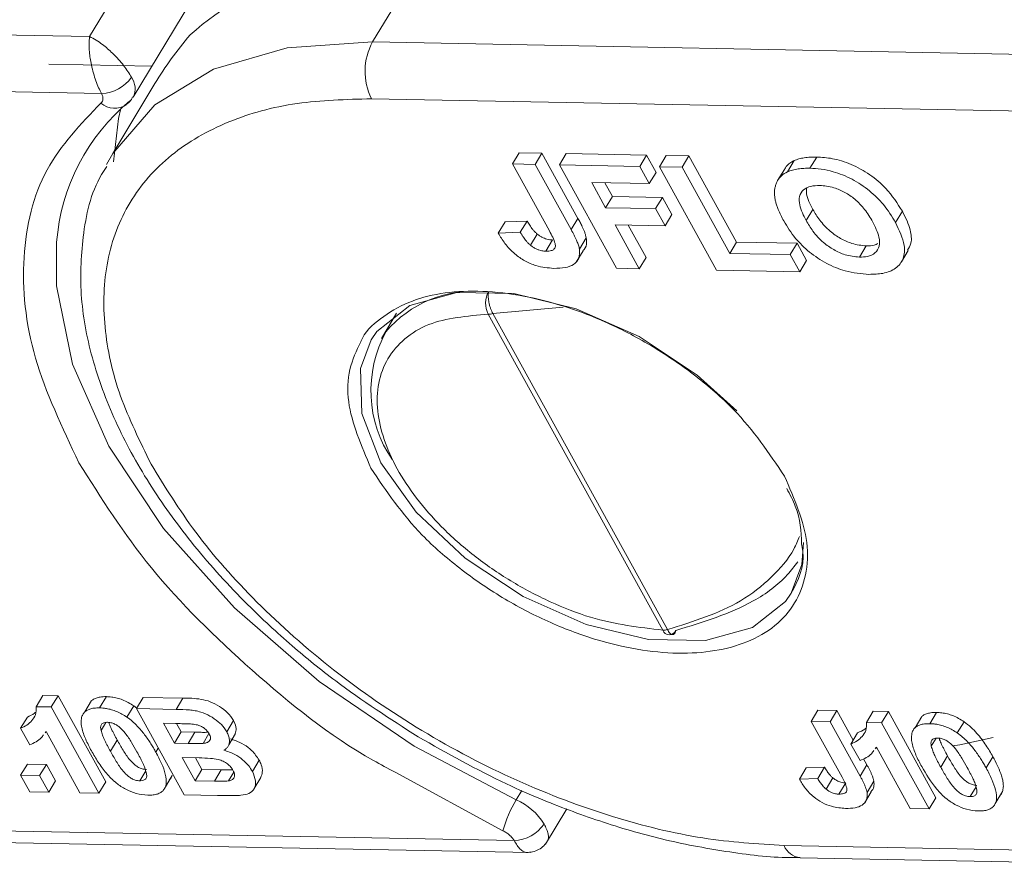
# Model space of a CAD drawing. Header units: millimetres. Extents: x 2698 to 3057, y -367 to -114.
# Tile 44 of 63: x 2905.2 to 2914.99, y -145.45 to -136.97. Entities that reach past the tile are written whole.
import ezdxf

# ---------------------------------------------------------------- set-up
doc = ezdxf.new("R2010")
doc.units = ezdxf.units.MM

msp = doc.modelspace()

# ---------------------------------------------------------------- linework, layer by layer
at = {"color": 7, "linetype": 'Continuous', "lineweight": 15}
for p, q in [((2906.4648, -136.1875), (2905.8913, -137.1383)), ((2908.7071, -137.1919), (2909.2131, -136.3529)), ((2906.3243, -137.7427), (2906.8978, -136.7918)), ((2905.8913, -137.1383), (2898.9112, -137.0055)), ((2915.6873, -137.3247), (2908.7071, -137.1919)), ((2905.4863, -137.4148), (2906.5103, -137.4342)), ((2898.9004, -137.5711), (2906.0112, -137.7064)), ((2906.5424, -137.6058), (2906.1221, -138.3026)), ((2908.6963, -137.7575), (2915.8071, -137.8927)), ((2906.0613, -138.4116), (2906.1221, -138.3026)), ((2910.0994, -138.4065), (2910.1669, -138.2947)), ((2910.393, -138.299), (2910.1669, -138.2947)), ((2910.3255, -138.4108), (2910.393, -138.299)), ((2910.7513, -138.9479), (2910.393, -138.299)), ((2910.5666, -138.4154), (2910.6341, -138.3036)), ((2911.4329, -138.3188), (2910.6341, -138.3036)), ((2910.4673, -139.0728), (2910.0994, -138.4065)), ((2910.0994, -138.4065), (2910.3255, -138.4108)), ((2910.3255, -138.4108), (2910.6838, -139.0597)), ((2910.5666, -138.4154), (2911.3654, -138.4306)), ((2911.135, -139.4448), (2910.5666, -138.4154)), ((2911.3654, -138.4306), (2911.4329, -138.3188)), ((2911.5276, -138.4903), (2911.4329, -138.3188)), ((2911.5613, -138.4344), (2911.6288, -138.3225)), ((2911.8548, -138.3268), (2911.6288, -138.3225)), ((2911.7874, -138.4387), (2911.8548, -138.3268)), ((2912.3285, -139.1846), (2911.8548, -138.3268)), ((2912.834, -138.4855), (2912.9015, -138.3736)), ((2913.0594, -138.4498), (2913.1269, -138.3379)), ((2911.3654, -138.4306), (2911.4601, -138.6022)), ((2911.4601, -138.6022), (2911.5276, -138.4903)), ((2912.1297, -139.4637), (2911.5613, -138.4344)), ((2911.5613, -138.4344), (2911.7874, -138.4387)), ((2911.7874, -138.4387), (2912.261, -139.2964)), ((2912.805, -138.4604), (2912.7375, -138.5722)), ((2911.4601, -138.6022), (2910.8874, -138.5913)), ((2910.8874, -138.5913), (2911.0259, -138.842)), ((2911.0934, -138.7302), (2911.018, -138.5938)), ((2912.7375, -138.5723), (2912.7375, -138.5723)), ((2911.0259, -138.842), (2911.0934, -138.7302)), ((2911.5907, -138.7396), (2911.0934, -138.7302)), ((2911.5232, -138.8515), (2911.5907, -138.7396)), ((2911.6854, -138.9112), (2911.5907, -138.7396)), ((2911.0259, -138.842), (2911.5232, -138.8515)), ((2911.5232, -138.8515), (2911.6179, -139.023)), ((2913.0207, -138.9708), (2913.0881, -138.8589)), ((2913.9784, -138.8779), (2913.911, -138.9897)), ((2909.9582, -139.0959), (2910.0257, -138.9841)), ((2910.2444, -138.9752), (2910.0257, -138.9841)), ((2910.177, -139.087), (2910.2444, -138.9752)), ((2910.6838, -139.0597), (2910.7513, -138.9479)), ((2911.6179, -139.023), (2911.6854, -138.9112)), ((2909.9582, -139.0959), (2910.177, -139.087)), ((2911.6179, -139.023), (2911.1206, -139.0136)), ((2911.1206, -139.0136), (2911.3611, -139.4491)), ((2911.4286, -139.3372), (2911.2512, -139.0161)), ((2910.2783, -139.2157), (2910.3457, -139.1038)), ((2910.4981, -139.1628), (2910.4306, -139.2747)), ((2910.7662, -139.2549), (2910.8337, -139.1431)), ((2912.261, -139.2964), (2912.3285, -139.1846)), ((2912.9313, -139.196), (2912.3285, -139.1846)), ((2912.9313, -139.196), (2912.8638, -139.3079)), ((2913.026, -139.3676), (2912.9313, -139.196)), ((2910.734, -139.3829), (2910.8014, -139.2711)), ((2912.261, -139.2964), (2912.8638, -139.3079)), ((2913.618, -139.2221), (2913.5505, -139.334)), ((2913.9688, -139.3814), (2914.0363, -139.2695)), ((2911.3611, -139.4491), (2911.4286, -139.3372)), ((2912.8638, -139.3079), (2912.9586, -139.4794)), ((2912.9586, -139.4794), (2913.026, -139.3676)), ((2911.3611, -139.4491), (2911.135, -139.4448)), ((2912.9586, -139.4794), (2912.1297, -139.4637)), ((2909.9045, -139.8964), (2910.6047, -139.8332)), ((2908.9464, -139.8933), (2908.7954, -140.1437)), ((2911.5956, -143.0465), (2909.859, -139.9016)), ((2911.6411, -143.0413), (2909.9045, -139.8964)), ((2905.4273, -143.6965), (2905.3598, -143.8084)), ((2905.5784, -143.6994), (2905.4273, -143.6965)), ((2905.5109, -143.8113), (2905.5784, -143.6994)), ((2906.0521, -144.5572), (2905.5784, -143.6994)), ((2905.9122, -143.7485), (2905.8447, -143.8603)), ((2905.9913, -143.8204), (2906.0588, -143.7086)), ((2906.2641, -143.9128), (2906.3315, -143.801)), ((2906.3605, -143.8243), (2906.3315, -143.801)), ((2906.3586, -143.8274), (2906.4261, -143.7155)), ((2906.8207, -143.7231), (2906.4261, -143.7155)), ((2906.7533, -143.8349), (2906.8207, -143.7231)), ((2905.5109, -143.8113), (2905.3598, -143.8084)), ((2905.5109, -143.8113), (2905.9846, -144.669)), ((2906.8323, -144.6852), (2906.3586, -143.8274)), ((2906.3586, -143.8274), (2906.7533, -143.8349)), ((2913.0714, -143.9551), (2913.1389, -143.8433)), ((2913.3273, -143.8468), (2913.1389, -143.8433)), ((2913.2598, -143.9587), (2913.3273, -143.8468)), ((2913.4897, -144.141), (2913.3273, -143.8468)), ((2913.6879, -143.8537), (2913.6205, -143.9656)), ((2913.839, -143.8566), (2913.6879, -143.8537)), ((2913.7716, -143.9684), (2913.839, -143.8566)), ((2914.3127, -144.7143), (2913.839, -143.8566)), ((2914.2519, -143.9776), (2914.3194, -143.8657)), ((2905.2054, -144.0231), (2905.2729, -143.9112)), ((2906.0543, -143.9652), (2906.0059, -144.0455)), ((2906.626, -143.974), (2906.7455, -143.9762)), ((2906.7353, -144.1719), (2906.626, -143.974)), ((2906.8027, -144.06), (2906.7566, -143.9764)), ((2907.2565, -144.058), (2907.3239, -143.9462)), ((2913.378, -144.5103), (2913.0714, -143.9551)), ((2913.0714, -143.9551), (2913.2598, -143.9587)), ((2913.2598, -143.9587), (2913.5584, -144.4994)), ((2913.7716, -143.9684), (2913.6205, -143.9656)), ((2913.7716, -143.9684), (2914.2452, -144.8262)), ((2914.1728, -143.9056), (2914.1053, -144.0175)), ((2914.5247, -144.07), (2914.5922, -143.9581)), ((2905.2965, -144.1881), (2905.2054, -144.0231)), ((2905.459, -144.0548), (2905.4486, -144.0685)), ((2905.4502, -144.0695), (2905.459, -144.0549)), ((2905.7962, -144.6655), (2905.459, -144.0548)), ((2906.8027, -144.06), (2906.7353, -144.1719)), ((2906.9391, -144.0626), (2906.8027, -144.06)), ((2906.8717, -144.1745), (2906.9391, -144.0626)), ((2907.0209, -144.1744), (2907.08, -144.0765)), ((2907.2766, -144.1882), (2907.3441, -144.0764)), ((2913.466, -144.1803), (2913.5335, -144.0684)), ((2906.0995, -144.2526), (2906.167, -144.1408)), ((2906.8717, -144.1745), (2906.7353, -144.1719)), ((2913.5571, -144.3452), (2913.466, -144.1803)), ((2914.3149, -144.1224), (2914.2665, -144.2026)), ((2906.5516, -144.2612), (2906.5759, -144.2209)), ((2913.7196, -144.2119), (2913.7092, -144.2256)), ((2913.7108, -144.2267), (2913.7197, -144.212)), ((2914.0568, -144.8226), (2913.7196, -144.2119)), ((2905.2059, -144.491), (2905.2734, -144.3791)), ((2905.4618, -144.3827), (2905.2734, -144.3791)), ((2905.4618, -144.3827), (2905.3943, -144.4946)), ((2905.5528, -144.5477), (2905.4618, -144.3827)), ((2906.8142, -144.3149), (2906.982, -144.3181)), ((2906.9417, -144.5458), (2906.8142, -144.3149)), ((2907.0092, -144.4339), (2906.9448, -144.3173)), ((2907.5113, -144.4521), (2907.5788, -144.3402)), ((2913.5584, -144.4994), (2913.6258, -144.3876)), ((2913.6258, -144.3876), (2913.5929, -144.328)), ((2914.3601, -144.4098), (2914.4276, -144.2979)), ((2914.8122, -144.4184), (2914.8797, -144.3065)), ((2906.3921, -144.5462), (2906.4514, -144.4479)), ((2907.0092, -144.4339), (2906.9417, -144.5458)), ((2907.2015, -144.4376), (2907.0092, -144.4339)), ((2907.1341, -144.5495), (2907.2015, -144.4376)), ((2907.2738, -144.5468), (2907.3257, -144.4607)), ((2908.9322, -144.4615), (2910.0051, -145.0439)), ((2912.9537, -144.5296), (2913.0211, -144.4177)), ((2913.2035, -144.4103), (2913.0211, -144.4177)), ((2913.136, -144.5222), (2913.2035, -144.4103)), ((2905.297, -144.656), (2905.2059, -144.491)), ((2905.2059, -144.491), (2905.3943, -144.4946)), ((2905.3943, -144.4946), (2905.4854, -144.6595)), ((2905.4854, -144.6595), (2905.5528, -144.5477)), ((2905.9846, -144.669), (2906.0521, -144.5572)), ((2906.6462, -144.6063), (2906.7137, -144.4945)), ((2907.1341, -144.5495), (2906.9417, -144.5458)), ((2907.5297, -144.6236), (2907.5972, -144.5118)), ((2912.9537, -144.5296), (2913.136, -144.5222)), ((2913.2204, -144.6294), (2913.2879, -144.5175)), ((2913.4148, -144.5667), (2913.3474, -144.6785)), ((2913.627, -144.6621), (2913.6945, -144.5502)), ((2905.4854, -144.6595), (2905.297, -144.656)), ((2905.9846, -144.669), (2905.7962, -144.6655)), ((2906.8323, -144.6852), (2907.1639, -144.6915)), ((2910.1912, -144.6432), (2910.1357, -144.7352)), ((2913.6002, -144.7688), (2913.6676, -144.6569)), ((2914.6527, -144.7034), (2914.712, -144.6051)), ((2914.9069, -144.7635), (2914.9743, -144.6516)), ((2914.2452, -144.8262), (2914.3127, -144.7143)), ((2910.4283, -145.1783), (2910.6417, -144.8244)), ((2914.2452, -144.8262), (2914.0568, -144.8226)), ((2910.1162, -145.1403), (2903.0054, -145.005)), ((2903.1664, -145.1253), (2910.2796, -145.2606)), ((2919.9121, -145.3267), (2912.8013, -145.1914)), ((2912.9624, -145.3117), (2920.0756, -145.447))]:
    msp.add_line(p, q, dxfattribs=at)
at = {"color": 7, "linetype": 'Continuous', "lineweight": 15, "flags": 128}
for points in [[(2906.1221, -138.3026), (2906.122, -138.3028), (2906.5398, -137.8182), (2907.1259, -137.4633), (2907.8577, -137.2518), (2908.7071, -137.1919)], [(2906.2041, -137.8562), (2906.1804, -137.9543), (2906.1291, -138.3853)], [(2910.1357, -144.7352), (2909.1224, -144.2024), (2908.176, -143.5575), (2907.333, -142.8256), (2906.6261, -142.0348), (2906.0826, -141.2159), (2905.7236, -140.4005), (2905.563, -139.6202), (2905.5643, -139.1864)], [(2908.6935, -140.1577), (2908.7503, -140.0756), (2909.079, -139.8162), (2909.5458, -139.6867), (2910.1127, -139.6975), (2910.7339, -139.8477), (2911.359, -140.1252), (2911.9375, -140.5074), (2912.3301, -140.8631)], [(2912.8719, -142.6787), (2912.8148, -142.7614), (2912.486, -143.0207), (2912.0193, -143.1502), (2911.4524, -143.1395), (2910.8311, -142.9893), (2910.206, -142.7118), (2909.6276, -142.3296), (2909.1427, -141.8735), (2908.7907, -141.3806), (2908.6, -140.8908), (2908.5862, -140.4437), (2908.6935, -140.1577)], [(2912.9944, -142.1747), (2912.9789, -142.3933), (2912.8719, -142.6787)], [(2914.8818, -144.1141), (2914.5507, -144.1869), (2914.4771, -144.1988)]]:
    msp.add_lwpolyline(points, dxfattribs=at)
at = {"color": 7, "linetype": 'Continuous', "lineweight": 15}
for centre, radius, start, end in [((2908.9482, -139.4407), 3.0991, 85.09744, 131.57646), ((2909.2474, -137.4851), 0.6147, 151.51285, 206.30189), ((2906.0014, -137.3376), 0.3689, 271.51705, 326.2977), ((2906.1516, -137.6556), 0.1933, 333.24163, 35.8853), ((2907.5871, -139.3408), 2.0287, 129.60542, 175.63451), ((2906.1434, -137.6469), 0.2065, 228.0695, 304.3382), ((2909.714, -140.8167), 1.1447, 85.43856, 139.69628), ((2910.0758, -139.7911), 0.2434, 151.60041, 207.00531), ((2909.8608, -139.7138), 0.1878, 269.42127, 283.42776), ((2909.9097, -140.6626), 1.219, 151.2485, 214.4326), ((2911.5975, -142.8587), 0.1878, 269.42127, 283.42776), ((2911.6605, -143.024), 0.0688, 199.10754, 338.70348), ((2911.15, -145.3461), 1.1841, 148.93827, 165.21138), ((2909.895, -145.2927), 0.6073, 31.41157, 66.65252), ((2910.1064, -144.7716), 0.3689, 271.51705, 326.2977), ((2912.9866, -145.1115), 0.2018, 203.33034, 262.7135)]:
    msp.add_arc(centre, radius, start, end, dxfattribs=at)
msp.add_ellipse((2911.9448, -139.4914), major_axis=(5.8493, -0.5562), ratio=0.7152, start_param=2.677734, end_param=2.810591, dxfattribs=at)
for points, knots in [([(2906.0112, -137.7064), (2906.0013, -137.6874), (2905.9814, -137.6489), (2905.9539, -137.5793), (2905.9295, -137.5025), (2905.9055, -137.4036), (2905.8895, -137.3043), (2905.8848, -137.2085), (2905.889, -137.1628), (2905.8913, -137.1383)], [0, 0, 0, 0, 0.1155697, 0.2351101, 0.3592344, 0.4884903, 0.7009975, 0.8397529, 1, 1, 1, 1]), ([(2905.8913, -137.1383), (2905.9133, -137.1494), (2905.9542, -137.1701), (2906.0327, -137.2252), (2906.1083, -137.2916), (2906.1792, -137.3646), (2906.2312, -137.4262), (2906.2755, -137.4865), (2906.2975, -137.5239), (2906.3083, -137.5423)], [0, 0, 0, 0, 0.1602207, 0.2989673, 0.5115092, 0.6407499, 0.764869, 0.8844146, 1, 1, 1, 1]), ([(2906.0112, -137.7064), (2906.0156, -137.7157), (2906.0245, -137.7345), (2906.0267, -137.7606), (2906.0216, -137.7839), (2906.0108, -137.795), (2906.0054, -137.8006)], [0, 0, 0, 0, 0.249227, 0.499953, 0.749235, 1, 1, 1, 1]), ([(2906.0054, -137.8006), (2905.805, -138.0093), (2905.3981, -138.4333), (2905.1901, -139.3165), (2905.2825, -140.3163), (2905.6196, -141.0291), (2905.7855, -141.38)], [0, 0, 0, 0, 0.246171, 0.5, 0.753829, 1, 1, 1, 1]), ([(2906.5039, -141.3937), (2906.3925, -141.1672), (2906.163, -140.7008), (2906.0166, -140.0125), (2906.0404, -139.3538), (2906.2644, -138.77), (2906.6761, -138.2995), (2907.2475, -137.971), (2907.9244, -137.7793), (2908.444, -137.7646), (2908.6963, -137.7575)], [0, 0, 0, 0, 0.116516, 0.240011, 0.368641, 0.5, 0.631359, 0.759989, 0.883484, 1, 1, 1, 1]), ([(2906.2566, -137.8139), (2906.2741, -137.8017), (2906.3021, -137.7822), (2906.3155, -137.7512), (2906.3205, -137.7396)], [0, 0, 0, 0, 0.625027, 1, 1, 1, 1]), ([(2912.9015, -138.3736), (2912.8864, -138.3816), (2912.8561, -138.3976), (2912.8246, -138.4278), (2912.8118, -138.4515), (2912.8065, -138.4613)], [0, 0, 0, 0, 0.364765, 0.736913, 1, 1, 1, 1]), ([(2913.1269, -138.3379), (2913.1161, -138.3378), (2913.0944, -138.3377), (2913.0627, -138.3387), (2913.032, -138.3414), (2912.9934, -138.346), (2912.9482, -138.3552), (2912.9171, -138.3675), (2912.9015, -138.3736)], [0, 0, 0, 0, 0.128732, 0.257606, 0.386376, 0.51538, 0.756185, 1, 1, 1, 1]), ([(2913.9784, -138.8779), (2913.9295, -138.8), (2913.8483, -138.6708), (2913.659, -138.5086), (2913.4716, -138.405), (2913.2862, -138.3478), (2913.1778, -138.3411), (2913.1269, -138.3379)], [0, 0, 0, 0, 0.284132, 0.471264, 0.658799, 0.839957, 1, 1, 1, 1]), ([(2906.0623, -138.4317), (2906.0447, -138.4585), (2905.9095, -138.6636), (2905.8131, -139.1104), (2905.7882, -139.7378), (2905.91, -140.3711), (2906.1491, -141.0035), (2906.4911, -141.619), (2906.9272, -142.2193), (2907.4055, -142.7476), (2907.8881, -143.1934), (2908.4437, -143.6468), (2908.8814, -143.9287), (2909.1603, -144.1083)], [0, 0, 0, 0, 0.017358, 0.133178, 0.237831, 0.34199, 0.444363, 0.544151, 0.640087, 0.740835, 0.815005, 0.882152, 1, 1, 1, 1]), ([(2912.7064, -138.7126), (2912.7062, -138.6995), (2912.7057, -138.6732), (2912.7117, -138.6368), (2912.7221, -138.6029), (2912.7408, -138.5635), (2912.773, -138.5197), (2912.8134, -138.4971), (2912.834, -138.4855)], [0, 0, 0, 0, 0.133073, 0.266997, 0.39515, 0.524204, 0.757496, 1, 1, 1, 1]), ([(2912.834, -138.4855), (2912.8421, -138.4821), (2912.8583, -138.4752), (2912.8848, -138.4672), (2912.9127, -138.4609), (2912.9501, -138.4544), (2912.9985, -138.4497), (2913.0391, -138.4498), (2913.0594, -138.4498)], [0, 0, 0, 0, 0.128731, 0.257866, 0.386626, 0.515715, 0.756976, 1, 1, 1, 1]), ([(2913.0594, -138.4498), (2913.0959, -138.4517), (2913.1698, -138.4554), (2913.311, -138.4855), (2913.48, -138.553), (2913.6554, -138.6691), (2913.807, -138.82), (2913.8741, -138.9295), (2913.911, -138.9897)], [0, 0, 0, 0, 0.1156857, 0.2341154, 0.4161499, 0.5982277, 0.7791568, 1, 1, 1, 1]), ([(2913.0207, -138.9708), (2912.9945, -138.9179), (2912.9524, -138.8333), (2912.9486, -138.7264), (2912.989, -138.6613), (2913.0623, -138.6247), (2913.1261, -138.6225), (2913.157, -138.6214)], [0, 0, 0, 0, 0.303112, 0.485747, 0.669483, 0.839714, 1, 1, 1, 1]), ([(2913.0881, -138.8589), (2913.0596, -138.8052), (2913.0204, -138.7317), (2913.0232, -138.6682), (2913.024, -138.6511)], [0, 0, 0, 0, 0.730217, 1, 1, 1, 1]), ([(2913.157, -138.6214), (2913.1793, -138.6227), (2913.2245, -138.6253), (2913.3091, -138.6444), (2913.4075, -138.6865), (2913.4954, -138.7463), (2913.5582, -138.8062), (2913.6227, -138.8808), (2913.6579, -138.9399), (2913.6822, -138.9805)], [0, 0, 0, 0, 0.11085, 0.2248, 0.390073, 0.555025, 0.658681, 0.765256, 1, 1, 1, 1]), ([(2912.7984, -138.9733), (2912.7882, -138.9542), (2912.7677, -138.916), (2912.7451, -138.8655), (2912.7292, -138.8218), (2912.7177, -138.7847), (2912.7097, -138.7481), (2912.7075, -138.7245), (2912.7064, -138.7126)], [0, 0, 0, 0, 0.213852, 0.428483, 0.569883, 0.711695, 0.855402, 1, 1, 1, 1]), ([(2913.618, -139.2221), (2913.5712, -139.2174), (2913.4883, -139.209), (2913.3613, -139.1509), (2913.2469, -139.0713), (2913.1538, -138.9688), (2913.1093, -138.8943), (2913.0881, -138.8589)], [0, 0, 0, 0, 0.2237252, 0.3964843, 0.568818, 0.7951848, 1, 1, 1, 1]), ([(2914.0299, -139.266), (2914.0434, -139.2434), (2914.077, -139.1871), (2914.0633, -139.0803), (2914.0275, -138.9722), (2913.9949, -138.9095), (2913.9784, -138.8779)], [0, 0, 0, 0, 0.226191, 0.562736, 0.779229, 1, 1, 1, 1]), ([(2910.3457, -139.1038), (2910.3377, -139.0966), (2910.3213, -139.082), (2910.3021, -139.0595), (2910.2854, -139.0378), (2910.2709, -139.017), (2910.2572, -138.9961), (2910.2487, -138.9822), (2910.2444, -138.9752)], [0, 0, 0, 0, 0.181115, 0.366886, 0.524241, 0.682072, 0.840928, 1, 1, 1, 1]), ([(2910.8337, -139.1431), (2910.8318, -139.134), (2910.828, -139.1158), (2910.8178, -139.0876), (2910.807, -139.0593), (2910.7922, -139.0266), (2910.7737, -138.9894), (2910.7588, -138.9617), (2910.7513, -138.9479)], [0, 0, 0, 0, 0.144696, 0.290364, 0.435012, 0.579947, 0.789843, 1, 1, 1, 1]), ([(2913.6457, -139.5056), (2913.5685, -139.4991), (2913.4331, -139.4879), (2913.2225, -139.4019), (2913.0498, -139.2875), (2912.9, -139.1393), (2912.8342, -139.0318), (2912.7984, -138.9733)], [0, 0, 0, 0, 0.24017, 0.421217, 0.602249, 0.783608, 1, 1, 1, 1]), ([(2913.5505, -139.334), (2913.5037, -139.3293), (2913.4209, -139.3209), (2913.2938, -139.2628), (2913.1795, -139.1832), (2913.0863, -139.0807), (2913.0418, -139.0062), (2913.0207, -138.9708)], [0, 0, 0, 0, 0.2237252, 0.3964843, 0.568818, 0.7951848, 1, 1, 1, 1]), ([(2913.6822, -138.9805), (2913.7081, -139.0327), (2913.7506, -139.1181), (2913.7551, -139.2272), (2913.7134, -139.2948), (2913.6401, -139.3309), (2913.5785, -139.333), (2913.5505, -139.334)], [0, 0, 0, 0, 0.299277, 0.48955, 0.681144, 0.854685, 1, 1, 1, 1]), ([(2913.911, -138.9897), (2913.9478, -139.0674), (2914.0086, -139.1958), (2913.9961, -139.3532), (2913.9208, -139.4512), (2913.7958, -139.5016), (2913.6933, -139.5043), (2913.6457, -139.5056)], [0, 0, 0, 0, 0.2858671, 0.4723857, 0.6592091, 0.8417239, 1, 1, 1, 1]), ([(2910.5108, -139.4459), (2910.4522, -139.4411), (2910.3589, -139.4334), (2910.2208, -139.3741), (2910.1111, -139.2978), (2910.0213, -139.2006), (2909.9787, -139.1299), (2909.9582, -139.0959)], [0, 0, 0, 0, 0.275623, 0.438658, 0.601859, 0.808255, 1, 1, 1, 1]), ([(2910.177, -139.087), (2910.1818, -139.095), (2910.1915, -139.1109), (2910.2066, -139.1336), (2910.2222, -139.1552), (2910.2382, -139.1758), (2910.2563, -139.1963), (2910.2709, -139.2092), (2910.2783, -139.2157)], [0, 0, 0, 0, 0.180506, 0.361241, 0.518043, 0.675328, 0.83608, 1, 1, 1, 1]), ([(2910.4306, -139.2747), (2910.4501, -139.2741), (2910.4818, -139.2733), (2910.514, -139.2577), (2910.529, -139.2335), (2910.5202, -139.1709), (2910.4904, -139.1155), (2910.4673, -139.0728)], [0, 0, 0, 0, 0.18477, 0.299721, 0.415218, 0.548197, 1, 1, 1, 1]), ([(2910.6838, -139.0597), (2910.6941, -139.0788), (2910.7094, -139.1074), (2910.728, -139.1454), (2910.7424, -139.1781), (2910.7569, -139.215), (2910.7631, -139.2416), (2910.7662, -139.2549)], [0, 0, 0, 0, 0.2893179, 0.4339745, 0.5788177, 0.7885957, 1, 1, 1, 1]), ([(2910.4981, -139.1628), (2910.489, -139.1624), (2910.4705, -139.1615), (2910.4429, -139.1554), (2910.4167, -139.1467), (2910.3925, -139.1354), (2910.3683, -139.121), (2910.3533, -139.1096), (2910.3457, -139.1038)], [0, 0, 0, 0, 0.186663, 0.377907, 0.524717, 0.675939, 0.835816, 1, 1, 1, 1]), ([(2910.7985, -139.2688), (2910.8032, -139.2653), (2910.8292, -139.2458), (2910.8393, -139.1998), (2910.8351, -139.1571), (2910.8337, -139.1431)], [0, 0, 0, 0, 0.129095, 0.713829, 1, 1, 1, 1]), ([(2913.7357, -139.1975), (2913.7241, -139.2042), (2913.6931, -139.222), (2913.6469, -139.2221), (2913.618, -139.2221)], [0, 0, 0, 0, 0.373874, 1, 1, 1, 1]), ([(2910.2783, -139.2157), (2910.2869, -139.2222), (2910.3046, -139.2356), (2910.3332, -139.2518), (2910.3628, -139.2636), (2910.3888, -139.2705), (2910.4115, -139.2739), (2910.4242, -139.2744), (2910.4306, -139.2747)], [0, 0, 0, 0, 0.186791, 0.379199, 0.55517, 0.738578, 0.868367, 1, 1, 1, 1]), ([(2910.7662, -139.2549), (2910.7671, -139.2858), (2910.769, -139.3471), (2910.7142, -139.4102), (2910.6247, -139.4435), (2910.5499, -139.4451), (2910.5108, -139.4459)], [0, 0, 0, 0, 0.252615, 0.502607, 0.739519, 1, 1, 1, 1]), ([(2912.8059, -141.5136), (2912.6532, -141.2865), (2912.4175, -140.936), (2911.9295, -140.5112), (2911.5057, -140.22), (2911.0489, -139.9795), (2910.4494, -139.7531), (2909.7312, -139.6301), (2909.1298, -139.7262), (2908.7804, -139.9398), (2908.6261, -140.0811), (2908.5897, -140.1759), (2908.5892, -140.1773)], [0, 0, 0, 0, 0.159417, 0.246117, 0.332891, 0.419591, 0.506365, 0.665781, 0.825198, 0.911899, 0.998672, 1, 1, 1, 1]), ([(2909.8617, -139.6753), (2909.8602, -139.6849), (2909.8574, -139.7027), (2909.8579, -139.7398), (2909.8632, -139.7783), (2909.872, -139.8162), (2909.8844, -139.8562), (2909.8965, -139.8805), (2909.9045, -139.8964)], [0, 0, 0, 0, 0.159136, 0.295678, 0.500172, 0.632027, 0.75895, 1, 1, 1, 1]), ([(2911.5956, -143.0465), (2911.3588, -143.019), (2910.9934, -142.9767), (2910.4709, -142.7714), (2910.0772, -142.5628), (2909.7095, -142.3093), (2909.2949, -141.9409), (2908.9099, -141.4394), (2908.7434, -140.942), (2908.7556, -140.5818), (2908.8482, -140.3369), (2909.0174, -140.1391), (2909.322, -139.9497), (2909.6478, -139.9205), (2909.859, -139.9016)], [0, 0, 0, 0, 0.119804, 0.184934, 0.25, 0.315129, 0.380196, 0.5, 0.619804, 0.684934, 0.75, 0.815129, 0.880196, 1, 1, 1, 1]), ([(2908.5892, -140.1773), (2908.5476, -140.2659), (2908.4639, -140.4446), (2908.4458, -140.8615), (2908.595, -141.2098), (2908.6916, -141.4353)], [0, 0, 0, 0, 0.257486, 0.519196, 1, 1, 1, 1]), ([(2905.7855, -141.38), (2906.0073, -141.7327), (2906.4578, -142.449), (2907.4857, -143.4561), (2908.3411, -144.1475), (2908.8595, -144.4229), (2908.9322, -144.4615)], [0, 0, 0, 0, 0.309556, 0.628744, 0.947931, 1, 1, 1, 1]), ([(2912.8013, -145.1914), (2912.5357, -145.1744), (2911.9887, -145.1394), (2911.0834, -144.9176), (2910.1332, -144.5602), (2909.1876, -144.0638), (2908.3073, -143.459), (2907.5478, -142.7854), (2906.9291, -142.0882), (2906.6428, -141.6206), (2906.5039, -141.3937)], [0, 0, 0, 0, 0.116516, 0.240011, 0.368641, 0.5, 0.631359, 0.759989, 0.883484, 1, 1, 1, 1]), ([(2908.6916, -141.4353), (2908.8444, -141.6623), (2909.0801, -142.0128), (2909.5681, -142.4376), (2909.9919, -142.7288), (2910.4487, -142.9694), (2911.048, -143.1957), (2911.7676, -143.3194), (2912.3643, -143.2207), (2912.7238, -143.0127), (2912.9217, -142.7847), (2913.0296, -142.5035), (2913.0539, -142.0885), (2912.9034, -141.7395), (2912.8059, -141.5136)], [0, 0, 0, 0, 0.119721, 0.184834, 0.25, 0.315112, 0.380279, 0.5, 0.619721, 0.684834, 0.75, 0.815112, 0.880279, 1, 1, 1, 1]), ([(2912.828, -141.6368), (2912.8594, -141.6962), (2912.962, -141.8902), (2912.9702, -142.0653), (2912.9759, -142.1869)], [0, 0, 0, 0, 0.305967, 1, 1, 1, 1]), ([(2912.9545, -142.1135), (2912.9375, -142.156), (2912.8776, -142.3054), (2912.6811, -142.5267), (2912.2946, -142.8376), (2911.8983, -142.9611), (2911.6411, -143.0413)], [0, 0, 0, 0, 0.092791, 0.32645, 0.562674, 1, 1, 1, 1]), ([(2912.9759, -142.1869), (2912.9807, -142.2117), (2913.0175, -142.404), (2912.9397, -142.5508), (2912.8719, -142.6787)], [0, 0, 0, 0, 0.129354, 1, 1, 1, 1]), ([(2912.938, -142.3651), (2912.9046, -142.4095), (2912.7909, -142.5606), (2912.4192, -142.8368), (2911.995, -142.9664), (2911.7246, -143.0489)], [0, 0, 0, 0, 0.131023, 0.446144, 1, 1, 1, 1]), ([(2911.6411, -143.0413), (2911.6492, -143.0545), (2911.6615, -143.0745), (2911.6786, -143.0878), (2911.6937, -143.0932), (2911.7068, -143.0881), (2911.7182, -143.0726), (2911.7224, -143.0572), (2911.7246, -143.0489)], [0, 0, 0, 0, 0.24107, 0.367988, 0.499828, 0.704353, 0.840888, 1, 1, 1, 1]), ([(2906.0588, -143.7086), (2906.048, -143.7086), (2906.0264, -143.7086), (2905.9919, -143.7123), (2905.9564, -143.7212), (2905.9282, -143.7339), (2905.9167, -143.7456), (2905.9132, -143.7492)], [0, 0, 0, 0, 0.181331, 0.363736, 0.620347, 0.884598, 1, 1, 1, 1]), ([(2906.3315, -143.801), (2906.3137, -143.7894), (2906.2774, -143.7659), (2906.2206, -143.7397), (2906.1645, -143.7217), (2906.1199, -143.7131), (2906.0848, -143.7096), (2906.0675, -143.7089), (2906.0588, -143.7086)], [0, 0, 0, 0, 0.204221, 0.415201, 0.603275, 0.797593, 0.898549, 1, 1, 1, 1]), ([(2907.3239, -143.9462), (2907.306, -143.9195), (2907.2713, -143.8682), (2907.1856, -143.8032), (2907.0941, -143.756), (2906.9664, -143.7242), (2906.88, -143.7235), (2906.8207, -143.7231)], [0, 0, 0, 0, 0.1745455, 0.3363789, 0.4990861, 0.6560234, 1, 1, 1, 1]), ([(2905.2054, -144.0231), (2905.2271, -144.0134), (2905.2712, -143.9937), (2905.3199, -143.9472), (2905.3617, -143.8901), (2905.3605, -143.8363), (2905.3598, -143.8084)], [0, 0, 0, 0, 0.231991, 0.470608, 0.725524, 1, 1, 1, 1]), ([(2905.3557, -143.8619), (2905.3516, -143.8659), (2905.3298, -143.8872), (2905.2984, -143.9005), (2905.2729, -143.9112)], [0, 0, 0, 0, 0.189263, 1, 1, 1, 1]), ([(2905.8161, -143.9033), (2905.8212, -143.8925), (2905.8315, -143.8705), (2905.8596, -143.8469), (2905.8949, -143.8307), (2905.9303, -143.8233), (2905.963, -143.8205), (2905.9819, -143.8204), (2905.9913, -143.8204)], [0, 0, 0, 0, 0.198788, 0.404189, 0.586557, 0.774505, 0.886891, 1, 1, 1, 1]), ([(2905.9913, -143.8204), (2906.0023, -143.8209), (2906.0244, -143.8217), (2906.064, -143.8269), (2906.1105, -143.8372), (2906.163, -143.8558), (2906.2153, -143.8811), (2906.2477, -143.9021), (2906.2641, -143.9128)], [0, 0, 0, 0, 0.128333, 0.257433, 0.440518, 0.629161, 0.811609, 1, 1, 1, 1]), ([(2906.7533, -143.8349), (2906.7971, -143.8362), (2906.8584, -143.8379), (2906.9409, -143.8469), (2907.0095, -143.8633), (2907.0908, -143.8985), (2907.1707, -143.9536), (2907.2269, -144.0095), (2907.2481, -144.0444), (2907.2565, -144.058)], [0, 0, 0, 0, 0.2523398, 0.3530421, 0.4558678, 0.6131575, 0.7704603, 0.909852, 1, 1, 1, 1]), ([(2914.3194, -143.8657), (2914.3086, -143.8657), (2914.287, -143.8658), (2914.2525, -143.8695), (2914.217, -143.8784), (2914.1888, -143.8911), (2914.1773, -143.9028), (2914.1738, -143.9064)], [0, 0, 0, 0, 0.181331, 0.363736, 0.620347, 0.884598, 1, 1, 1, 1]), ([(2914.5922, -143.9581), (2914.5743, -143.9466), (2914.5381, -143.9231), (2914.4812, -143.8968), (2914.4251, -143.8789), (2914.3806, -143.8703), (2914.3454, -143.8667), (2914.3281, -143.8661), (2914.3194, -143.8657)], [0, 0, 0, 0, 0.204221, 0.415201, 0.603275, 0.797593, 0.898549, 1, 1, 1, 1]), ([(2905.9102, -144.2473), (2905.8999, -144.2283), (2905.8794, -144.1901), (2905.8524, -144.1323), (2905.8292, -144.0739), (2905.8126, -144.0149), (2905.8039, -143.9558), (2905.812, -143.921), (2905.8161, -143.9033)], [0, 0, 0, 0, 0.157873, 0.316094, 0.480864, 0.646911, 0.820617, 1, 1, 1, 1]), ([(2906.0059, -144.0455), (2906.004, -144.0343), (2906.0001, -144.012), (2906.0074, -143.9834), (2906.0315, -143.9673), (2906.0549, -143.9637), (2906.0682, -143.9634), (2906.0702, -143.9634)], [0, 0, 0, 0, 0.2545705, 0.512358, 0.744117, 0.9599312, 1, 1, 1, 1]), ([(2906.0702, -143.9634), (2906.0848, -143.9649), (2906.1107, -143.9675), (2906.1509, -143.984), (2906.1993, -144.0178), (2906.2563, -144.0797), (2906.3107, -144.1646), (2906.3457, -144.2265), (2906.3632, -144.2577)], [0, 0, 0, 0, 0.104756, 0.185457, 0.266418, 0.46589, 0.731119, 1, 1, 1, 1]), ([(2906.167, -144.1408), (2906.1566, -144.1217), (2906.1412, -144.0931), (2906.1216, -144.055), (2906.1052, -144.0204), (2906.0909, -143.9903), (2906.0849, -143.9703), (2906.0834, -143.9655)], [0, 0, 0, 0, 0.324663, 0.486993, 0.649407, 0.9167, 1, 1, 1, 1]), ([(2906.2641, -143.9128), (2906.2824, -143.9264), (2906.3195, -143.954), (2906.3797, -144.0128), (2906.4425, -144.0877), (2906.4928, -144.1614), (2906.5281, -144.2195), (2906.5438, -144.2473), (2906.5516, -144.2612)], [0, 0, 0, 0, 0.135635, 0.274835, 0.519526, 0.769892, 0.884878, 1, 1, 1, 1]), ([(2906.7455, -143.9762), (2906.7564, -143.9764), (2906.7781, -143.9768), (2906.8188, -143.9778), (2906.8579, -143.9788), (2906.896, -143.9805), (2906.9152, -143.9819), (2906.9249, -143.9825)], [0, 0, 0, 0, 0.1836001, 0.3672057, 0.6834848, 0.841708, 1, 1, 1, 1]), ([(2906.9249, -143.9825), (2906.9432, -143.9855), (2906.9731, -143.9903), (2907.0165, -144.0106), (2907.0479, -144.0341), (2907.0693, -144.0581), (2907.0782, -144.0731), (2907.0818, -144.0792)], [0, 0, 0, 0, 0.303614, 0.497825, 0.692545, 0.875004, 1, 1, 1, 1]), ([(2907.3415, -144.0752), (2907.3463, -144.0594), (2907.3568, -144.0251), (2907.34, -143.9772), (2907.326, -143.9501), (2907.3239, -143.9462)], [0, 0, 0, 0, 0.42327, 0.915341, 1, 1, 1, 1]), ([(2913.466, -144.1803), (2913.4877, -144.1706), (2913.5318, -144.1509), (2913.5806, -144.1044), (2913.6223, -144.0472), (2913.6211, -143.9935), (2913.6205, -143.9656)], [0, 0, 0, 0, 0.231991, 0.470608, 0.725524, 1, 1, 1, 1]), ([(2914.0767, -144.0605), (2914.0818, -144.0496), (2914.0921, -144.0277), (2914.1202, -144.004), (2914.1555, -143.9878), (2914.1909, -143.9805), (2914.2237, -143.9776), (2914.2425, -143.9776), (2914.2519, -143.9776)], [0, 0, 0, 0, 0.198788, 0.404189, 0.586557, 0.774505, 0.886891, 1, 1, 1, 1]), ([(2914.2519, -143.9776), (2914.2629, -143.978), (2914.285, -143.9789), (2914.3246, -143.9841), (2914.3711, -143.9944), (2914.4236, -144.013), (2914.476, -144.0382), (2914.5083, -144.0593), (2914.5247, -144.07)], [0, 0, 0, 0, 0.1283328, 0.2574326, 0.440518, 0.6291612, 0.8116088, 1, 1, 1, 1]), ([(2914.8797, -144.3065), (2914.8689, -144.2875), (2914.8472, -144.2493), (2914.8103, -144.1912), (2914.7689, -144.1323), (2914.7203, -144.0726), (2914.6633, -144.0124), (2914.6161, -143.9764), (2914.5922, -143.9581)], [0, 0, 0, 0, 0.157664, 0.315667, 0.480605, 0.646757, 0.820421, 1, 1, 1, 1]), ([(2905.433, -144.0889), (2905.4258, -144.0992), (2905.407, -144.1263), (2905.3606, -144.1598), (2905.318, -144.1786), (2905.2965, -144.1881)], [0, 0, 0, 0, 0.2338472, 0.6132809, 1, 1, 1, 1]), ([(2906.0995, -144.2526), (2906.0892, -144.2336), (2906.0737, -144.205), (2906.0542, -144.1669), (2906.0376, -144.1323), (2906.0191, -144.0914), (2906.0103, -144.0608), (2906.0059, -144.0455)], [0, 0, 0, 0, 0.273739, 0.410607, 0.547546, 0.772914, 1, 1, 1, 1]), ([(2907.0716, -144.0631), (2907.0667, -144.0633), (2907.0511, -144.0639), (2907.0212, -144.0639), (2906.9819, -144.0634), (2906.9534, -144.0629), (2906.9391, -144.0626)], [0, 0, 0, 0, 0.115074, 0.359901, 0.679937, 1, 1, 1, 1]), ([(2907.0818, -144.0792), (2907.088, -144.0932), (2907.0985, -144.1169), (2907.0914, -144.1442), (2907.0735, -144.1617), (2907.0485, -144.1711), (2907.029, -144.1735), (2907.0209, -144.1744)], [0, 0, 0, 0, 0.268432, 0.453803, 0.638696, 0.851003, 1, 1, 1, 1]), ([(2907.2565, -144.058), (2907.2631, -144.0714), (2907.2767, -144.0984), (2907.2844, -144.1366), (2907.2829, -144.1716), (2907.2725, -144.201), (2907.2541, -144.2254), (2907.2359, -144.2361), (2907.2266, -144.2416)], [0, 0, 0, 0, 0.172399, 0.350207, 0.5159, 0.687534, 0.840974, 1, 1, 1, 1]), ([(2913.6163, -144.0191), (2913.6122, -144.0231), (2913.5905, -144.0444), (2913.559, -144.0576), (2913.5335, -144.0684)], [0, 0, 0, 0, 0.189263, 1, 1, 1, 1]), ([(2914.1708, -144.4045), (2914.1605, -144.3854), (2914.14, -144.3473), (2914.113, -144.2894), (2914.0899, -144.231), (2914.0732, -144.172), (2914.0646, -144.113), (2914.0726, -144.0781), (2914.0767, -144.0605)], [0, 0, 0, 0, 0.157873, 0.316094, 0.480864, 0.646911, 0.820617, 1, 1, 1, 1]), ([(2914.5247, -144.07), (2914.543, -144.0836), (2914.5801, -144.1111), (2914.6403, -144.1699), (2914.7031, -144.2449), (2914.7534, -144.3185), (2914.7887, -144.3766), (2914.8044, -144.4045), (2914.8122, -144.4184)], [0, 0, 0, 0, 0.135635, 0.274835, 0.519526, 0.769892, 0.884878, 1, 1, 1, 1]), ([(2906.4596, -144.4344), (2906.4445, -144.4328), (2906.4184, -144.4301), (2906.378, -144.4136), (2906.3352, -144.3831), (2906.2786, -144.325), (2906.2232, -144.2399), (2906.1858, -144.174), (2906.167, -144.1408)], [0, 0, 0, 0, 0.107873, 0.187625, 0.267851, 0.429991, 0.712205, 1, 1, 1, 1]), ([(2907.0209, -144.1744), (2907.0104, -144.1748), (2906.9893, -144.1756), (2906.9537, -144.1758), (2906.9144, -144.1753), (2906.8859, -144.1748), (2906.8717, -144.1745)], [0, 0, 0, 0, 0.216455, 0.433233, 0.716605, 1, 1, 1, 1]), ([(2907.5788, -144.3402), (2907.5566, -144.3071), (2907.519, -144.2509), (2907.4302, -144.1838), (2907.3558, -144.1474), (2907.3105, -144.1345), (2907.294, -144.1297)], [0, 0, 0, 0, 0.358194, 0.607577, 0.856922, 1, 1, 1, 1]), ([(2909.1603, -144.1083), (2909.4505, -144.272), (2909.8579, -144.5019), (2910.4799, -144.7726), (2911.0095, -144.969), (2911.6345, -145.1469), (2912.2683, -145.2623), (2912.718, -145.3167), (2912.9398, -145.3089), (2912.9606, -145.3082)], [0, 0, 0, 0, 0.2332769, 0.3274726, 0.4824875, 0.6411466, 0.8091511, 0.9821406, 1, 1, 1, 1]), ([(2914.2665, -144.2026), (2914.2646, -144.1915), (2914.2608, -144.1691), (2914.268, -144.1405), (2914.2921, -144.1245), (2914.3155, -144.1208), (2914.3288, -144.1206), (2914.3309, -144.1205)], [0, 0, 0, 0, 0.25457, 0.512358, 0.744117, 0.959931, 1, 1, 1, 1]), ([(2914.3309, -144.1205), (2914.3455, -144.122), (2914.3713, -144.1247), (2914.4115, -144.1411), (2914.46, -144.175), (2914.5169, -144.2368), (2914.5714, -144.3218), (2914.6063, -144.3837), (2914.6238, -144.4148)], [0, 0, 0, 0, 0.104756, 0.185457, 0.266418, 0.46589, 0.731119, 1, 1, 1, 1]), ([(2914.4276, -144.2979), (2914.4173, -144.2789), (2914.4018, -144.2503), (2914.3823, -144.2122), (2914.3658, -144.1776), (2914.3515, -144.1475), (2914.3455, -144.1275), (2914.3441, -144.1227)], [0, 0, 0, 0, 0.324663, 0.486993, 0.649407, 0.9167, 1, 1, 1, 1]), ([(2906.471, -144.6892), (2906.4327, -144.6858), (2906.3623, -144.6795), (2906.2515, -144.633), (2906.1459, -144.5648), (2906.0542, -144.4694), (2905.9751, -144.3601), (2905.9319, -144.2852), (2905.9102, -144.2473)], [0, 0, 0, 0, 0.163542, 0.300556, 0.437178, 0.616694, 0.806563, 1, 1, 1, 1]), ([(2906.3921, -144.5462), (2906.3771, -144.5447), (2906.351, -144.542), (2906.3105, -144.5255), (2906.2677, -144.495), (2906.2111, -144.4369), (2906.1558, -144.3518), (2906.1184, -144.2859), (2906.0995, -144.2526)], [0, 0, 0, 0, 0.1078728, 0.1876251, 0.2678514, 0.4299906, 0.7122047, 1, 1, 1, 1]), ([(2906.3632, -144.2577), (2906.3736, -144.2767), (2906.389, -144.3053), (2906.4085, -144.3434), (2906.425, -144.3779), (2906.4434, -144.4186), (2906.4521, -144.4489), (2906.4565, -144.4641)], [0, 0, 0, 0, 0.274633, 0.411949, 0.549338, 0.773806, 1, 1, 1, 1]), ([(2906.5516, -144.2612), (2906.5717, -144.2994), (2906.6105, -144.3732), (2906.6492, -144.481), (2906.6598, -144.5597), (2906.6489, -144.5972), (2906.6462, -144.6063)], [0, 0, 0, 0, 0.315332, 0.60954, 0.905311, 1, 1, 1, 1]), ([(2907.2266, -144.2416), (2907.264, -144.2537), (2907.33, -144.275), (2907.4165, -144.3346), (2907.4755, -144.3939), (2907.5003, -144.4341), (2907.5113, -144.4521)], [0, 0, 0, 0, 0.318996, 0.561475, 0.803648, 1, 1, 1, 1]), ([(2913.6936, -144.246), (2913.6864, -144.2564), (2913.6676, -144.2835), (2913.6212, -144.3169), (2913.5786, -144.3357), (2913.5571, -144.3452)], [0, 0, 0, 0, 0.233847, 0.613281, 1, 1, 1, 1]), ([(2914.3601, -144.4098), (2914.3498, -144.3907), (2914.3343, -144.3622), (2914.3148, -144.3241), (2914.2982, -144.2894), (2914.2797, -144.2485), (2914.2709, -144.218), (2914.2665, -144.2026)], [0, 0, 0, 0, 0.273739, 0.410607, 0.547546, 0.772914, 1, 1, 1, 1]), ([(2906.982, -144.3181), (2907.019, -144.3192), (2907.081, -144.3211), (2907.1607, -144.3281), (2907.2209, -144.3493), (2907.2646, -144.3761), (2907.2986, -144.4084), (2907.3122, -144.4303), (2907.3189, -144.4411)], [0, 0, 0, 0, 0.320671, 0.537349, 0.660051, 0.783678, 0.893223, 1, 1, 1, 1]), ([(2907.596, -144.5112), (2907.6023, -144.4945), (2907.6161, -144.4578), (2907.6065, -144.3969), (2907.5863, -144.3555), (2907.5788, -144.3402)], [0, 0, 0, 0, 0.343555, 0.75734, 1, 1, 1, 1]), ([(2913.6945, -144.5502), (2913.6925, -144.5411), (2913.6885, -144.5229), (2913.678, -144.4952), (2913.6669, -144.468), (2913.6541, -144.4413), (2913.6404, -144.4145), (2913.6307, -144.3966), (2913.6258, -144.3876)], [0, 0, 0, 0, 0.173706, 0.348863, 0.510974, 0.673511, 0.836706, 1, 1, 1, 1]), ([(2914.7202, -144.5915), (2914.7052, -144.59), (2914.679, -144.5873), (2914.6386, -144.5708), (2914.5958, -144.5403), (2914.5392, -144.4822), (2914.4838, -144.3971), (2914.4465, -144.3312), (2914.4276, -144.2979)], [0, 0, 0, 0, 0.107873, 0.187625, 0.267851, 0.429991, 0.712205, 1, 1, 1, 1]), ([(2914.9743, -144.6516), (2914.9779, -144.638), (2914.9851, -144.6105), (2914.9817, -144.5647), (2914.9723, -144.5184), (2914.9539, -144.4608), (2914.9242, -144.39), (2914.8946, -144.3344), (2914.8797, -144.3065)], [0, 0, 0, 0, 0.1393469, 0.2824344, 0.41133, 0.541247, 0.769603, 1, 1, 1, 1]), ([(2906.4565, -144.4641), (2906.4584, -144.4752), (2906.4622, -144.4976), (2906.455, -144.5262), (2906.4311, -144.5422), (2906.4077, -144.546), (2906.3944, -144.5462), (2906.3921, -144.5462)], [0, 0, 0, 0, 0.254136, 0.511473, 0.743296, 0.955163, 1, 1, 1, 1]), ([(2907.316, -144.437), (2907.3133, -144.4372), (2907.2994, -144.4384), (2907.2728, -144.4383), (2907.2374, -144.4383), (2907.2135, -144.4378), (2907.2015, -144.4376)], [0, 0, 0, 0, 0.075478, 0.382749, 0.691337, 1, 1, 1, 1]), ([(2907.3189, -144.4411), (2907.3261, -144.4568), (2907.3384, -144.4833), (2907.3325, -144.5148), (2907.3141, -144.5348), (2907.2918, -144.5436), (2907.2771, -144.5463), (2907.2738, -144.5468)], [0, 0, 0, 0, 0.301028, 0.508382, 0.71537, 0.936658, 1, 1, 1, 1]), ([(2907.5113, -144.4521), (2907.5249, -144.4846), (2907.5515, -144.5486), (2907.5369, -144.6271), (2907.4833, -144.6776), (2907.4263, -144.686), (2907.3982, -144.6902)], [0, 0, 0, 0, 0.273543, 0.538525, 0.771893, 1, 1, 1, 1]), ([(2913.2879, -144.5175), (2913.2811, -144.5115), (2913.2675, -144.4994), (2913.2515, -144.4806), (2913.2376, -144.4625), (2913.2255, -144.4452), (2913.2141, -144.4278), (2913.207, -144.4162), (2913.2035, -144.4103)], [0, 0, 0, 0, 0.181115, 0.366886, 0.524241, 0.682072, 0.840928, 1, 1, 1, 1]), ([(2914.7316, -144.8463), (2914.6933, -144.8429), (2914.6229, -144.8366), (2914.5121, -144.7902), (2914.4065, -144.722), (2914.2794, -144.5901), (2914.2148, -144.4797), (2914.1708, -144.4045)], [0, 0, 0, 0, 0.163658, 0.30077, 0.437488, 0.617131, 1, 1, 1, 1]), ([(2914.6527, -144.7034), (2914.6377, -144.7018), (2914.6116, -144.6992), (2914.5711, -144.6827), (2914.5283, -144.6522), (2914.4717, -144.5941), (2914.4164, -144.5089), (2914.379, -144.4431), (2914.3601, -144.4098)], [0, 0, 0, 0, 0.107873, 0.187625, 0.267851, 0.429991, 0.712205, 1, 1, 1, 1]), ([(2914.6238, -144.4148), (2914.6342, -144.4339), (2914.6497, -144.4625), (2914.6691, -144.5005), (2914.6856, -144.5351), (2914.704, -144.5757), (2914.7127, -144.6061), (2914.7171, -144.6213)], [0, 0, 0, 0, 0.274633, 0.411949, 0.549338, 0.773806, 1, 1, 1, 1]), ([(2914.8122, -144.4184), (2914.8323, -144.4566), (2914.8711, -144.5304), (2914.9098, -144.6382), (2914.9205, -144.7169), (2914.9095, -144.7544), (2914.9069, -144.7635)], [0, 0, 0, 0, 0.315332, 0.60954, 0.905311, 1, 1, 1, 1]), ([(2906.6841, -144.5366), (2906.6888, -144.5326), (2906.7025, -144.521), (2906.7093, -144.505), (2906.7137, -144.4945)], [0, 0, 0, 0, 0.346771, 1, 1, 1, 1]), ([(2907.2738, -144.5468), (2907.2627, -144.5479), (2907.2406, -144.55), (2907.2054, -144.5502), (2907.1699, -144.5501), (2907.146, -144.5497), (2907.1341, -144.5495)], [0, 0, 0, 0, 0.2484367, 0.498224, 0.7490815, 1, 1, 1, 1]), ([(2913.4142, -144.8213), (2913.3681, -144.8176), (2913.293, -144.8117), (2913.1797, -144.7654), (2913.0871, -144.7031), (2913.0089, -144.6207), (2912.9723, -144.5603), (2912.9537, -144.5296)], [0, 0, 0, 0, 0.260797, 0.425867, 0.59129, 0.792805, 1, 1, 1, 1]), ([(2913.136, -144.5222), (2913.14, -144.5288), (2913.1481, -144.542), (2913.1607, -144.561), (2913.1737, -144.579), (2913.187, -144.5961), (2913.2021, -144.6133), (2913.2143, -144.624), (2913.2204, -144.6294)], [0, 0, 0, 0, 0.1805063, 0.3612414, 0.5180425, 0.6753278, 0.8360797, 1, 1, 1, 1]), ([(2913.4148, -144.5667), (2913.4073, -144.5663), (2913.3919, -144.5656), (2913.3688, -144.5606), (2913.347, -144.5533), (2913.3268, -144.5439), (2913.3067, -144.5319), (2913.2942, -144.5223), (2913.2879, -144.5175)], [0, 0, 0, 0, 0.186663, 0.377907, 0.524717, 0.675939, 0.835816, 1, 1, 1, 1]), ([(2913.3474, -144.6785), (2913.3636, -144.6781), (2913.39, -144.6774), (2913.4169, -144.6644), (2913.4294, -144.6443), (2913.422, -144.5921), (2913.3972, -144.5459), (2913.378, -144.5103)], [0, 0, 0, 0, 0.1847697, 0.2997212, 0.415218, 0.5481969, 1, 1, 1, 1]), ([(2913.5584, -144.4994), (2913.5635, -144.509), (2913.5739, -144.528), (2913.588, -144.556), (2913.601, -144.5832), (2913.6115, -144.6097), (2913.6215, -144.6363), (2913.6252, -144.6535), (2913.627, -144.6621)], [0, 0, 0, 0, 0.17356, 0.347204, 0.509111, 0.671402, 0.835171, 1, 1, 1, 1]), ([(2913.6663, -144.6562), (2913.6782, -144.64), (2913.6998, -144.6104), (2913.6962, -144.569), (2913.6945, -144.5502)], [0, 0, 0, 0, 0.546536, 1, 1, 1, 1]), ([(2906.6462, -144.6063), (2906.6412, -144.6171), (2906.6309, -144.639), (2906.6029, -144.6627), (2906.5674, -144.679), (2906.5317, -144.6863), (2906.499, -144.6892), (2906.4804, -144.6892), (2906.471, -144.6892)], [0, 0, 0, 0, 0.198198, 0.402912, 0.587132, 0.777233, 0.888271, 1, 1, 1, 1]), ([(2913.2204, -144.6294), (2913.2276, -144.6349), (2913.2423, -144.646), (2913.2662, -144.6595), (2913.2908, -144.6694), (2913.3125, -144.6751), (2913.3315, -144.6779), (2913.3421, -144.6783), (2913.3474, -144.6785)], [0, 0, 0, 0, 0.186791, 0.379199, 0.55517, 0.738578, 0.868367, 1, 1, 1, 1]), ([(2913.627, -144.6621), (2913.6278, -144.6876), (2913.6294, -144.7385), (2913.5842, -144.7911), (2913.5096, -144.8192), (2913.447, -144.8206), (2913.4142, -144.8213)], [0, 0, 0, 0, 0.250131, 0.500424, 0.737579, 1, 1, 1, 1]), ([(2914.7171, -144.6213), (2914.719, -144.6324), (2914.7228, -144.6548), (2914.7156, -144.6833), (2914.6917, -144.6993), (2914.6684, -144.7031), (2914.655, -144.7033), (2914.6527, -144.7034)], [0, 0, 0, 0, 0.254136, 0.511473, 0.743296, 0.955163, 1, 1, 1, 1]), ([(2914.9447, -144.6938), (2914.9494, -144.6898), (2914.9631, -144.6782), (2914.9699, -144.6621), (2914.9743, -144.6516)], [0, 0, 0, 0, 0.3467707, 1, 1, 1, 1]), ([(2907.3982, -144.6902), (2907.3877, -144.6907), (2907.3668, -144.6918), (2907.324, -144.6923), (2907.2742, -144.6925), (2907.2172, -144.6921), (2907.1817, -144.6917), (2907.1639, -144.6915)], [0, 0, 0, 0, 0.137451, 0.275017, 0.549913, 0.774954, 1, 1, 1, 1]), ([(2914.9069, -144.7635), (2914.9018, -144.7743), (2914.8915, -144.7962), (2914.8635, -144.8199), (2914.828, -144.8362), (2914.7923, -144.8435), (2914.7596, -144.8463), (2914.741, -144.8463), (2914.7316, -144.8463)], [0, 0, 0, 0, 0.1981983, 0.4029116, 0.5871323, 0.777233, 0.8882708, 1, 1, 1, 1]), ([(2910.4133, -144.9762), (2910.4223, -144.9938), (2910.4407, -145.0295), (2910.4554, -145.0759), (2910.46, -145.1156), (2910.4531, -145.1331), (2910.4496, -145.1417)], [0, 0, 0, 0, 0.2411172, 0.4905187, 0.7494838, 1, 1, 1, 1]), ([(2910.0051, -145.0439), (2910.0168, -145.0498), (2910.0402, -145.0616), (2910.0714, -145.0854), (2910.0984, -145.112), (2910.1102, -145.1309), (2910.1162, -145.1403)], [0, 0, 0, 0, 0.249227, 0.499953, 0.749235, 1, 1, 1, 1]), ([(2910.2389, -145.2598), (2910.2292, -145.2581), (2910.21, -145.2546), (2910.1781, -145.2291), (2910.1466, -145.1919), (2910.1262, -145.1573), (2910.1162, -145.1403)], [0, 0, 0, 0, 0.264571, 0.518658, 0.763383, 1, 1, 1, 1]), ([(2910.239, -145.2598), (2910.2596, -145.2587), (2910.3015, -145.2564), (2910.3607, -145.2322), (2910.4128, -145.195), (2910.4371, -145.1607), (2910.449, -145.1438)], [0, 0, 0, 0, 0.245667, 0.5, 0.754333, 1, 1, 1, 1])]:
    msp.add_open_spline(points, degree=3, knots=knots, dxfattribs=at)

doc.saveas('drawing.dxf')
